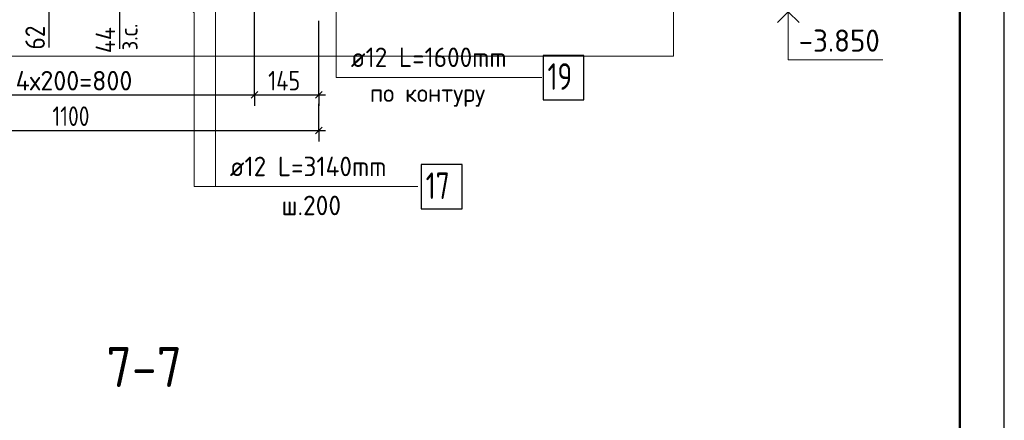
# Model space of a CAD drawing. Header units: millimetres. Extents: x 0 to 21000, y 0 to 29700.
# Tile 12 of 17: x 9899 to 21000, y 16593 to 21112. Entities that reach past the tile are written whole.
import ezdxf

# ---------------------------------------------------------------- set-up
doc = ezdxf.new("R2010")
doc.units = ezdxf.units.MM
for name, color, linetype, lineweight in [('Standard', 7, 'Continuous', 25), ('Высотные отметки', 7, 'Continuous', 25), ('Заголовок чертежа', 7, 'Continuous', 25), ('Обрамление Г-обр.', 52, 'Continuous', 25), ('Позиционная метка номер позиции', 7, 'Continuous', 13)]:
    doc.layers.add(name, color=color, linetype=linetype, lineweight=lineweight)
doc.layers.add('Размерная выноска', color=7, linetype='Continuous')
doc.styles.add('ISOCPEUR', font='txt')

msp = doc.modelspace()

# ---------------------------------------------------------------- linework, layer by layer
at = {"layer": 'Standard', "color": 7, "linetype": 'Continuous', "lineweight": 35, "transparency": 33554687}
for p, q in [((20500, 27600), (20500, 20500)), ((20500, 27200), (20500, 20100))]:
    msp.add_line(p, q, dxfattribs=at)
at = {"layer": 'Standard', "color": 251, "linetype": 'Continuous', "lineweight": -3, "true_color": 0x656565, "transparency": 33554687}
for p, q in [((13271, 20264), (13271, 21100)), ((12546, 20264), (12546, 20389)), ((13271, 20264), (13271, 20389)), ((12546, 20264), (12546, 20139)), ((13271, 20264), (13271, 20139)), ((13271, 19864), (13271, 20164)), ((13271, 19864), (13271, 19989)), ((13271, 19864), (13271, 19739))]:
    msp.add_line(p, q, dxfattribs=at)
at = {"layer": 'Standard', "color": 7, "linetype": 'Continuous', "lineweight": -3, "transparency": 33554687}
for p, q in [((8546, 20264), (12546, 20264)), ((12546, 20264), (13271, 20264)), ((13271, 20264), (13346, 20264)), ((7771, 19864), (13271, 19864)), ((13271, 19864), (13346, 19864))]:
    msp.add_line(p, q, dxfattribs=at)
at = {"layer": 'Standard', "color": 7, "linetype": 'Continuous', "lineweight": 25, "transparency": 33554687}
for p, q in [((12509, 20226), (12584, 20301)), ((13234, 20226), (13309, 20301)), ((13234, 19826), (13309, 19901))]:
    msp.add_line(p, q, dxfattribs=at)
msp.add_lwpolyline([(0, 0), (21000, 0), (21000, 29700), (0, 29700), (0, 0)], close=True, dxfattribs=at)
at = {"layer": 'Standard', "color": 7, "linetype": 'Continuous', "lineweight": 50, "transparency": 33554687}
msp.add_lwpolyline([(2000, 29200), (20500, 29200), (20500, 500), (2000, 500), (2000, 29200)], close=True, dxfattribs=at)
at = {"layer": 'Standard', "color": 7, "linetype": 'Continuous', "lineweight": 13, "transparency": 33554687}
msp.add_lwpolyline([(20500, 29200), (2000, 29200), (2000, 6000), (20500, 6000), (20500, 29200)], dxfattribs=at)
at = {"layer": 'Standard', "color": 254, "linetype": 'Continuous', "lineweight": 18, "true_color": 0xc4c4ff, "transparency": 33554687}
msp.add_lwpolyline([(4569, 20700), (17271, 20700), (17271, 26950), (4569, 26950), (4569, 20700)], dxfattribs=at)
at = {"layer": 'Standard', "color": 251, "linetype": 'Continuous', "lineweight": -3, "true_color": 0x656565, "transparency": 33554687}
msp.add_lwpolyline([(12546, 20264), (12546, 20281), (12546, 20281), (12546, 21410)], dxfattribs=at)
at = {"layer": 'Высотные отметки', "color": 7, "linetype": 'Continuous', "lineweight": 35, "transparency": 33554687}
msp.add_lwpolyline([(18444, 21079), (18565, 21200), (18686, 21079)], dxfattribs=at)
at = {"layer": 'Высотные отметки', "color": 7, "linetype": 'Continuous', "lineweight": 13, "transparency": 33554687}
msp.add_lwpolyline([(18565, 21200), (18565, 20660), (19632, 20660)], dxfattribs=at)
at = {"layer": 'Обрамление Г-обр.', "color": 7, "linetype": 'Continuous', "lineweight": 25, "transparency": 33554687}
for points in [[(15800, 20210), (16260, 20210), (16260, 20710), (15800, 20710), (15800, 20210)], [(14427, 18979), (14887, 18979), (14887, 19479), (14427, 19479), (14427, 18979)]]:
    msp.add_lwpolyline(points, dxfattribs=at)
at = {"layer": 'Позиционная метка номер позиции', "color": 7, "linetype": 'Continuous', "lineweight": 13, "transparency": 33554687}
for points in [[(12991, 22200), (13469, 21722), (13469, 20461), (15785, 20461)], [(11546, 21510), (11865, 21191), (11865, 19229), (13396, 19229)], [(12107, 21450), (12107, 19229), (14387, 19229)]]:
    msp.add_lwpolyline(points, dxfattribs=at)
at = {"layer": 'Размерная выноска', "color": 7, "linetype": 'Continuous', "lineweight": -3, "transparency": 33554687}
for p, q in [((10233, 20800), (10233, 21200)), ((11025, 21200), (11025, 20782))]:
    msp.add_line(p, q, dxfattribs=at)

# ---------------------------------------------------------------- texts
at = {"layer": 'Standard', "color": 7, "linetype": 'Continuous', "lineweight": 18, "transparency": 33554687, "insert": (11228, 20766), "char_height": 200, "width": 459.94, "attachment_point": 7, "rotation": 90, "style": 'ISOCPEUR'}
msp.add_mtext('\\W0.90;з.с.', dxfattribs=at)
at = {"layer": 'Standard', "color": 7, "linetype": 'Continuous', "lineweight": 25, "transparency": 33554687, "char_height": 220, "attachment_point": 7, "rotation": 90, "style": 'ISOCPEUR'}
for s, insert, width in [('\\W0.87;62', (10183, 20776), 403.93), ('\\W0.89;44', (10975, 20734), 449.58)]:
    msp.add_mtext(s, dxfattribs=dict(at, insert=insert, width=width))
at = {"layer": 'Standard', "color": 7, "linetype": 'Continuous', "lineweight": 25, "transparency": 33554687, "char_height": 220, "attachment_point": 7, "style": 'ISOCPEUR'}
for s, insert, width in [('\\W0.97;4х200=800', (9853, 20314), 1513.53), ('\\W0.83;145', (12700, 20314), 531.41), ('\\W0.80;1100', (10268, 19914), 615.72)]:
    msp.add_mtext(s, dxfattribs=dict(at, insert=insert, width=width))
at = {"layer": 'Standard', "color": 7, "linetype": 'Continuous', "lineweight": 18, "transparency": 33554687, "insert": (13847, 20130), "char_height": 200, "width": 1516.31, "attachment_point": 7, "style": 'ISOCPEUR'}
msp.add_mtext('\\W0.97;по контуру', dxfattribs=at)
at = {"layer": 'Высотные отметки', "color": 7, "linetype": 'Continuous', "lineweight": 25, "transparency": 33554687, "insert": (18682, 20751), "char_height": 250, "width": 1067.85, "attachment_point": 7, "style": 'ISOCPEUR'}
msp.add_mtext('\\W0.95;-3.850', dxfattribs=at)
at = {"layer": 'Заголовок чертежа', "color": 7, "linetype": 'Continuous', "lineweight": 50, "transparency": 33554687, "insert": (10877, 16970), "char_height": 450, "width": 1149.52, "attachment_point": 7, "style": 'ISOCPEUR'}
msp.add_mtext('\\W0.91;7-7', dxfattribs=at)
at = {"layer": 'Обрамление Г-обр.', "color": 7, "linetype": 'Continuous', "lineweight": 13, "transparency": 33554687, "attachment_point": 7, "style": 'ISOCPEUR'}
for s, insert, char_height, width in [('\\W0.94;ø12 L=1600mm ', (13633, 20578), 220, 2104.37), ('\\W0.75;19', (15850, 20321), 300, 472.27), ('\\W0.94;ø12 L=3140mm ', (12268, 19347), 220, 2126.49), ('\\W0.75;17', (14477, 19089), 300, 472.28), ('\\W0.95;ш.200 ', (12851, 18907), 220, 962.13)]:
    msp.add_mtext(s, dxfattribs=dict(at, insert=insert, char_height=char_height, width=width))

doc.saveas('drawing.dxf')
